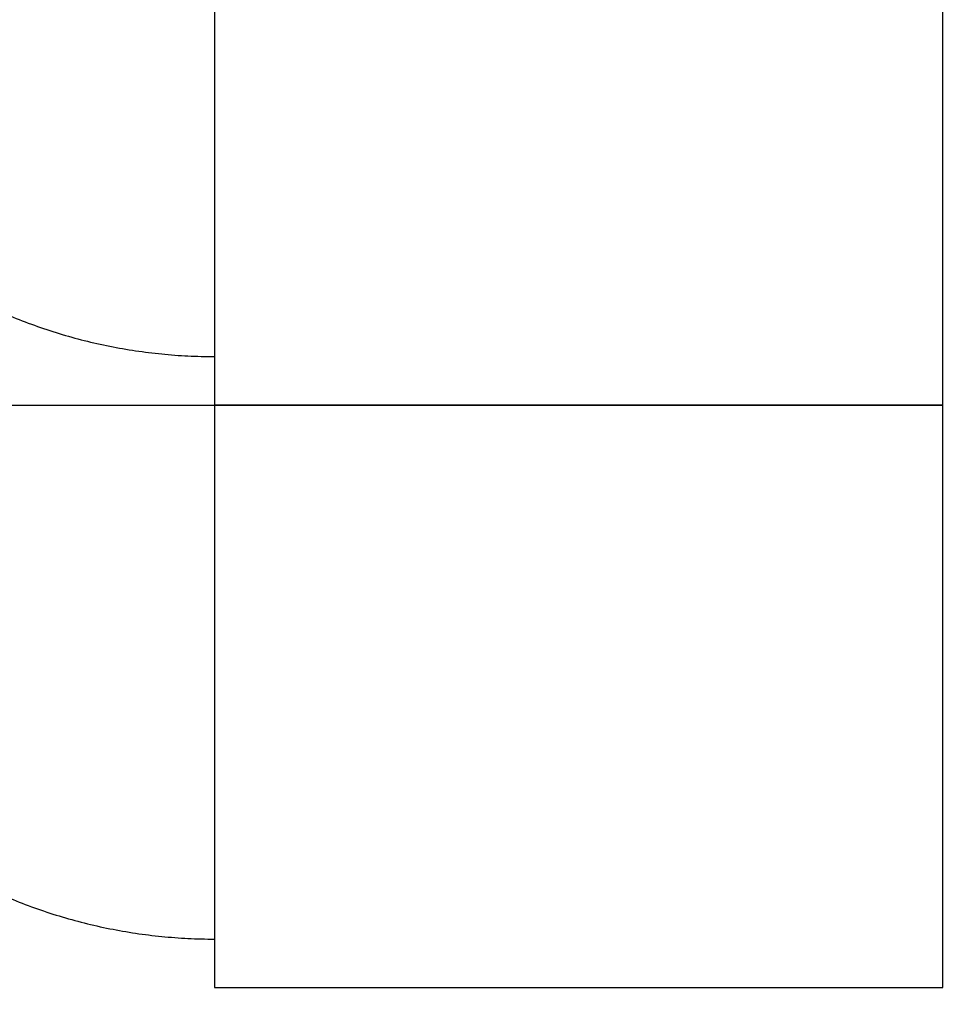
# Model space of a CAD drawing. Header units: millimetres. Extents: x 2950152 to 2989892, y -490837 to -470506.
# Tile 49 of 57: x 2970206 to 2971170, y -478019 to -477006. Entities that reach past the tile are written whole.
import ezdxf

# ---------------------------------------------------------------- set-up
doc = ezdxf.new("R2010")
doc.units = ezdxf.units.MM
doc.header["$LTSCALE"] = 1000
doc.header["$MEASUREMENT"] = 0
doc.linetypes.add('HIDDEN2', pattern=[4.7625, 3.175, -1.5875])
doc.layers.get('0').update_dxf_attribs({"linetype": 'CONTINUOUS'})
doc.layers.add('LV_EQUIPMENT', color=8, linetype='CONTINUOUS')

msp = doc.modelspace()

# ---------------------------------------------------------------- linework, layer by layer
at = {"lineweight": -2}
msp.add_circle((2970013.8, -481719.3), 9117.6, dxfattribs=at)
at = {"layer": 'LV_EQUIPMENT', "linetype": 'HIDDEN2', "ltscale": 6, "elevation": 0}
for points in [[(2970406.3, -477352.8, -0.414214), (2969857.3, -476803.8), (2970406.3, -476803.8)], [(2970406.3, -477951.7, -0.414214), (2969857.3, -477402.7), (2970406.3, -477402.7)]]:
    msp.add_lwpolyline(points, format="xyb", dxfattribs=at)
at = {"layer": 'LV_EQUIPMENT', "elevation": 0}
for points in [[(2970406.3, -476803.8), (2970406.3, -477402.7), (2971155, -477402.7), (2971155, -476803.8)], [(2970406.3, -477402.7), (2970406.3, -478001.6), (2971155, -478001.6), (2971155, -477402.7)]]:
    msp.add_lwpolyline(points, close=True, dxfattribs=at)

doc.saveas('drawing.dxf')
